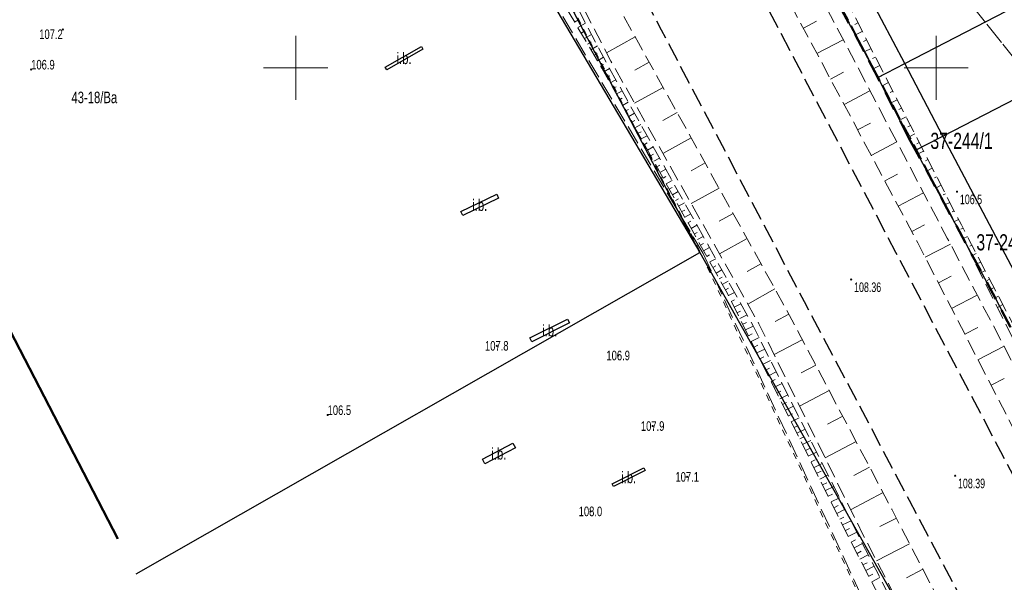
# Model space of a CAD drawing. Header units: metres. Extents: x 7529521 to 7531797, y 5723878 to 5728074.
# Tile 45 of 90: x 7530228 to 7530305, y 5726660 to 5726704. Entities that reach past the tile are written whole.
import ezdxf
from ezdxf.enums import TextEntityAlignment as Align

# ---------------------------------------------------------------- set-up
doc = ezdxf.new("R2010")
doc.units = ezdxf.units.M
for name, pattern in [('2_BUIB12_02', [0]), ('2_KTPL01', [2, 1.5, -0.5]), ('GAO', [2.5, 1.5, -1]), ('GDE', [0]), ('GUK', [2, 1.5, -0.5]), ('GUZ', [1, 0.5, -0.5]), ('L_0_05', [1.75, 1.25, -0.5]), ('L_0_06', [2, 1.5, -0.5]), ('L_0_09', [2.5, 2, -0.5])]:
    doc.linetypes.add(name, pattern=pattern)
doc.layers.get('0').update_dxf_attribs({"color": 252})
for name, color, linetype, lineweight in [('BUIB_E_T_6', 252, 'Continuous', 18), ('BUIB_L_10', 252, '2_BUIB12_02', 25), ('Dzialki', 80, 'GDE', 30), ('jezdnia', 252, 'L_0_06', 18), ('k', 252, 'Continuous', 18), ('Kontury', 252, 'GUK', 18), ('KTPL_L_0', 252, '2_KTPL01', 18), ('Numery_dzialek', 80, 'Continuous', 30), ('Numery_uzytkow', 252, 'Continuous', 9), ('RTPW_T_0', 252, 'Continuous', 15), ('skarpa nieumocniona', 252, 'L_0_05', 18), ('Uzytki', 252, 'GUZ', 18), ('wysokosci_naturalne', 7, 'Continuous', 18), ('wysokosci_sztuczne', 7, 'Continuous', 18)]:
    doc.layers.add(name, color=color, linetype=linetype, lineweight=lineweight)
doc.layers.add('EPGPO_L_0', color=7, linetype='GAO', lineweight=50, true_color=0x940094)
doc.layers.add('zakres', color=7, linetype='L_0_09', lineweight=50, true_color=0xff05ff)
doc.styles.get("Standard").update_dxf_attribs({"font": 'arial.ttf'})

# ---------------------------------------------------------------- blocks, each defined once
blk = doc.blocks.new('2_RTPW01')
at = {"linetype": 'Continuous'}
blk.add_circle((0, 0), 0.045, dxfattribs=at)
blk = doc.blocks.new('RTPW01')
at = {"linetype": 'Continuous', "lineweight": 13}
blk.add_hatch(color=0, dxfattribs=at).paths.add_polyline_path([(0, -0.09, 1), (0, 0.09, 1)])
at = {"color": 0, "linetype": 'Continuous', "lineweight": 13}
blk.add_circle((0, 0), 0.0906, dxfattribs=at)
blk = doc.blocks.new('RTPW02')
at = {"linetype": 'Continuous', "lineweight": 13}
blk.add_hatch(color=0, dxfattribs=at).paths.add_polyline_path([(0, -0.09, 1), (0, 0.09, 1)])
at = {"color": 0, "linetype": 'Continuous', "lineweight": 13}
blk.add_circle((0, 0), 0.0906, dxfattribs=at)

msp = doc.modelspace()

# ---------------------------------------------------------------- linework, layer by layer
at = {"layer": 'BUIB_L_10', "linetype": '2_BUIB12_02'}
for p, q in [((7530256.984, 5726700.055), (7530259.812, 5726701.675)), ((7530259.93, 5726701.468), (7530257.102, 5726699.848)), ((7530259.812, 5726701.675), (7530259.93, 5726701.468)), ((7530257.102, 5726699.848), (7530256.984, 5726700.055)), ((7530262.893, 5726688.783), (7530265.69, 5726690.124)), ((7530265.84, 5726689.812), (7530263.042, 5726688.47)), ((7530265.69, 5726690.124), (7530265.84, 5726689.812)), ((7530263.042, 5726688.47), (7530262.893, 5726688.783)), ((7530268.288, 5726678.92), (7530271.208, 5726680.384)), ((7530271.362, 5726680.078), (7530268.442, 5726678.613)), ((7530271.208, 5726680.384), (7530271.362, 5726680.078)), ((7530268.442, 5726678.613), (7530268.288, 5726678.92)), ((7530264.582, 5726669.432), (7530266.959, 5726670.686)), ((7530266.959, 5726670.686), (7530267.145, 5726670.332)), ((7530267.145, 5726670.332), (7530264.769, 5726669.078)), ((7530264.769, 5726669.078), (7530264.582, 5726669.432)), ((7530274.71, 5726667.521), (7530277.168, 5726668.755)), ((7530277.272, 5726668.549), (7530274.813, 5726667.315)), ((7530277.168, 5726668.755), (7530277.272, 5726668.549)), ((7530274.813, 5726667.315), (7530274.71, 5726667.521))]:
    msp.add_line(p, q, dxfattribs=at)
at = {"layer": 'Dzialki'}
for p, q in [((7530281.54, 5726685.57), (7530254.03, 5726738.21)), ((7530251.35, 5726736.75), (7530281.54, 5726685.57)), ((7530297.54, 5726700.33), (7530340.011, 5726722.365)), ((7530300.52, 5726694.67), (7530343.041, 5726716.605)), ((7530297.54, 5726700.33), (7530294.37, 5726706.34)), ((7530292.24, 5726705.23), (7530294.37, 5726701.28)), ((7530294.37, 5726701.28), (7530295.43, 5726699.24)), ((7530295.43, 5726699.24), (7530297.54, 5726700.33)), ((7530300.52, 5726694.67), (7530297.54, 5726700.33)), ((7530295.43, 5726699.24), (7530297.87, 5726694.52)), ((7530297.87, 5726694.52), (7530298.39, 5726693.57)), ((7530298.39, 5726693.57), (7530300.52, 5726694.67)), ((7530307.83, 5726680.79), (7530300.52, 5726694.67)), ((7530298.39, 5726693.57), (7530304.65, 5726681.94)), ((7530237.538, 5726660.497), (7530281.54, 5726685.57)), ((7530281.54, 5726685.57), (7530299.45, 5726653.82)), ((7530304.65, 5726681.94), (7530305.79, 5726679.74))]:
    msp.add_line(p, q, dxfattribs=at)
at = {"layer": 'EPGPO_L_0', "linetype": 'GAO'}
for p, q in [((7530294.37, 5726701.28), (7530292.24, 5726705.23)), ((7530295.43, 5726699.24), (7530294.37, 5726701.28)), ((7530297.87, 5726694.52), (7530295.43, 5726699.24)), ((7530298.39, 5726693.57), (7530297.87, 5726694.52)), ((7530304.65, 5726681.94), (7530298.39, 5726693.57)), ((7530305.79, 5726679.74), (7530304.65, 5726681.94))]:
    msp.add_line(p, q, dxfattribs=at)
at = {"layer": 'jezdnia', "color": 251, "lineweight": 30, "flags": 128}
for points in [[(7530273.34, 5726731.2), (7530273.98, 5726729.71), (7530277.97, 5726721.55), (7530282.76, 5726712.3), (7530285.81, 5726706.62), (7530296.83, 5726685.61), (7530305.01, 5726670.05), (7530322.33, 5726637.17), (7530331.08, 5726620.54), (7530348.32, 5726587.94), (7530358.27, 5726568.99), (7530369.92, 5726547)], [(7530362.9, 5726543.14), (7530351.32, 5726564.9), (7530341.33, 5726583.89), (7530324.11, 5726616.54), (7530315.27, 5726633.32), (7530297.91, 5726666.21), (7530289.72, 5726681.72), (7530278.56, 5726702.95), (7530273.57, 5726712.37), (7530270.64, 5726717.51), (7530267.96, 5726721.67), (7530264.8, 5726726.56)]]:
    msp.add_lwpolyline(points, dxfattribs=at)
at = {"layer": 'k', "linetype": 'Continuous', "lineweight": 18, "flags": 128}
for points in [[(7530250, 5726697.5), (7530250, 5726702.5)], [(7530300, 5726697.5), (7530300, 5726702.5)], [(7530247.5, 5726700), (7530252.5, 5726700)], [(7530297.5, 5726700), (7530302.5, 5726700)]]:
    msp.add_lwpolyline(points, dxfattribs=at)
at = {"layer": 'Kontury'}
for p, q in [((7530356.2, 5726637.87), (7530280.26, 5726733.12)), ((7530292.24, 5726705.23), (7530294.37, 5726701.28)), ((7530294.37, 5726701.28), (7530295.43, 5726699.24)), ((7530295.43, 5726699.24), (7530297.87, 5726694.52)), ((7530297.87, 5726694.52), (7530298.39, 5726693.57)), ((7530298.39, 5726693.57), (7530304.65, 5726681.94)), ((7530304.65, 5726681.94), (7530305.79, 5726679.74))]:
    msp.add_line(p, q, dxfattribs=at)
at = {"layer": 'KTPL_L_0', "linetype": '2_KTPL01'}
for q in [(7530261.808, 5726719.295), (7530297.29, 5726651.995)]:
    msp.add_line((7530281.796, 5726685.511), q, dxfattribs=at)
at = {"layer": 'skarpa nieumocniona', "color": 252, "lineweight": 18, "flags": 128}
for points in [[(7530280.13, 5726730.38), (7530290.8, 5726709.54), (7530301.96, 5726687.73), (7530309.66, 5726672.95), (7530327.44, 5726639.44), (7530335.44, 5726624.47), (7530353.08, 5726591.44), (7530362.53, 5726572.66), (7530374.91, 5726549.97), (7530361.89, 5726571.88), (7530352.2, 5726590.63), (7530334.93, 5726623.29), (7530326.84, 5726639.02), (7530309.08, 5726672.58), (7530301.71, 5726687.47), (7530290.28, 5726709.16), (7530279.12, 5726729.54), (7530274.45, 5726740.92), (7530275.13, 5726741.62)], [(7530371.44, 5726547.5), (7530359.58, 5726569.81), (7530349.42, 5726588.72), (7530332.29, 5726621.37), (7530323.72, 5726638.05), (7530306.54, 5726670.82), (7530298.56, 5726686.33), (7530287.26, 5726707.54), (7530276.57, 5726728.14), (7530270.87, 5726737.7), (7530273.75, 5726739.2), (7530278.81, 5726729.42), (7530289.35, 5726708.67), (7530300.86, 5726686.7), (7530308.6, 5726671.95), (7530326.04, 5726638.65), (7530334.52, 5726622.72), (7530351.53, 5726590.16), (7530361.22, 5726570.95), (7530373.62, 5726548.22)], [(7530348.05, 5726563.03), (7530336.88, 5726583.35), (7530320.57, 5726613.94), (7530310.93, 5726631.41), (7530294.25, 5726663.61), (7530286.16, 5726680.01), (7530274.6, 5726700.53), (7530265.95, 5726717.2), (7530264.97, 5726719.02), (7530264.37, 5726720.69), (7530265.24, 5726720.99), (7530266.84, 5726719.72), (7530276.75, 5726701.96), (7530288.3, 5726681.13), (7530296.52, 5726665.55), (7530313.45, 5726632.76), (7530322.52, 5726615.66), (7530339.04, 5726584.5), (7530349.75, 5726564.11), (7530361.37, 5726542.41), (7530359.48, 5726541.07)], [(7530359.04, 5726540.86), (7530358.41, 5726540.44), (7530347.45, 5726562.71), (7530330.61, 5726592.27), (7530319.4, 5726613.04), (7530305.6, 5726639.36), (7530293.37, 5726662.92), (7530283.7, 5726682.37), (7530273.9, 5726699.97), (7530263.97, 5726716.79), (7530263.1, 5726718.74), (7530263.45, 5726720.17), (7530264.64, 5726718.86), (7530265.31, 5726717.35), (7530274.29, 5726700.33), (7530285.7, 5726679.86), (7530293.98, 5726663.37), (7530310.41, 5726631.18), (7530320.27, 5726613.8), (7530331.46, 5726592.99), (7530347.76, 5726562.91)]]:
    msp.add_lwpolyline(points, close=True, dxfattribs=at)
at = {"layer": 'skarpa nieumocniona', "color": 252, "linetype": 'Continuous', "lineweight": 18, "flags": 128}
for points in [[(7530271.77, 5726703.571), (7530272.078, 5726703.753)], [(7530289.627, 5726703.094), (7530290.658, 5726703.644)], [(7530272.024, 5726703.14), (7530272.62, 5726703.492)], [(7530272.279, 5726702.709), (7530272.566, 5726702.879)], [(7530293.881, 5726703.518), (7530293.634, 5726703.392)], [(7530294.223, 5726702.851), (7530293.737, 5726702.602)], [(7530272.533, 5726702.279), (7530273.087, 5726702.606)], [(7530276.498, 5726702.411), (7530274.264, 5726701.164)], [(7530290.685, 5726701.108), (7530292.734, 5726702.2)], [(7530294.564, 5726702.183), (7530294.325, 5726702.061)], [(7530272.787, 5726701.848), (7530273.054, 5726702.006)], [(7530273.041, 5726701.418), (7530273.554, 5726701.721)], [(7530294.906, 5726701.515), (7530294.436, 5726701.275)], [(7530273.295, 5726700.987), (7530273.542, 5726701.133)], [(7530273.549, 5726700.557), (7530274.021, 5726700.835)], [(7530295.247, 5726700.847), (7530295.016, 5726700.729)], [(7530273.804, 5726700.126), (7530274.029, 5726700.259)], [(7530274.051, 5726699.692), (7530274.503, 5726699.944)], [(7530277.59, 5726700.444), (7530276.467, 5726699.821)], [(7530295.589, 5726700.18), (7530295.135, 5726699.948)], [(7530274.294, 5726699.255), (7530274.521, 5726699.381)], [(7530274.538, 5726698.818), (7530274.99, 5726699.07)], [(7530291.743, 5726699.123), (7530292.761, 5726699.665)], [(7530295.93, 5726699.512), (7530295.708, 5726699.398)], [(7530274.781, 5726698.381), (7530275.007, 5726698.507)], [(7530275.024, 5726697.944), (7530275.477, 5726698.197)], [(7530278.681, 5726698.476), (7530276.448, 5726697.238)], [(7530292.802, 5726697.137), (7530294.823, 5726698.214)], [(7530296.272, 5726698.844), (7530295.835, 5726698.621)], [(7530296.614, 5726698.177), (7530296.399, 5726698.067)], [(7530275.268, 5726697.508), (7530275.494, 5726697.634)], [(7530296.955, 5726697.509), (7530296.534, 5726697.293)], [(7530275.511, 5726697.071), (7530275.964, 5726697.323)], [(7530275.754, 5726696.634), (7530275.981, 5726696.76)], [(7530297.297, 5726696.841), (7530297.09, 5726696.736)], [(7530275.998, 5726696.197), (7530276.451, 5726696.45)], [(7530276.241, 5726695.76), (7530276.468, 5726695.887)], [(7530279.772, 5726696.508), (7530278.663, 5726695.893)], [(7530297.638, 5726696.173), (7530297.233, 5726695.966)], [(7530276.484, 5726695.324), (7530276.938, 5726695.576)], [(7530293.86, 5726695.152), (7530294.863, 5726695.687)], [(7530297.98, 5726695.506), (7530297.781, 5726695.404)], [(7530276.727, 5726694.887), (7530276.955, 5726695.013)], [(7530276.971, 5726694.45), (7530277.425, 5726694.703)], [(7530280.863, 5726694.54), (7530278.658, 5726693.318)], [(7530298.321, 5726694.838), (7530297.933, 5726694.639)], [(7530277.214, 5726694.013), (7530277.441, 5726694.14)], [(7530277.457, 5726693.576), (7530277.912, 5726693.83)], [(7530294.918, 5726693.166), (7530296.911, 5726694.228)], [(7530298.663, 5726694.17), (7530298.473, 5726694.073)], [(7530277.701, 5726693.14), (7530277.928, 5726693.266)], [(7530277.944, 5726692.703), (7530278.399, 5726692.956)], [(7530299.005, 5726693.503), (7530298.632, 5726693.312)], [(7530299.346, 5726692.835), (7530299.164, 5726692.742)], [(7530278.187, 5726692.266), (7530278.415, 5726692.393)], [(7530278.431, 5726691.829), (7530278.886, 5726692.083)], [(7530281.954, 5726692.573), (7530280.858, 5726691.965)], [(7530299.688, 5726692.167), (7530299.331, 5726691.985)], [(7530278.674, 5726691.392), (7530278.902, 5726691.519)], [(7530295.977, 5726691.181), (7530296.966, 5726691.708)], [(7530300.029, 5726691.5), (7530299.855, 5726691.41)], [(7530278.917, 5726690.956), (7530279.373, 5726691.209)], [(7530279.161, 5726690.519), (7530279.389, 5726690.646)], [(7530283.045, 5726690.605), (7530280.868, 5726689.398)], [(7530300.371, 5726690.832), (7530300.031, 5726690.658)], [(7530279.404, 5726690.082), (7530279.86, 5726690.336)], [(7530279.647, 5726689.645), (7530279.875, 5726689.772)], [(7530297.035, 5726689.195), (7530299, 5726690.242)], [(7530300.712, 5726690.164), (7530300.546, 5726690.079)], [(7530279.891, 5726689.208), (7530280.347, 5726689.463)], [(7530301.054, 5726689.496), (7530300.73, 5726689.331)], [(7530280.134, 5726688.771), (7530280.362, 5726688.899)], [(7530280.377, 5726688.335), (7530280.834, 5726688.589)], [(7530284.136, 5726688.637), (7530283.054, 5726688.037)], [(7530301.396, 5726688.829), (7530301.238, 5726688.748)], [(7530280.621, 5726687.898), (7530280.849, 5726688.025)], [(7530280.864, 5726687.461), (7530281.321, 5726687.716)], [(7530298.093, 5726687.21), (7530299.069, 5726687.729)], [(7530301.737, 5726688.161), (7530301.429, 5726688.004)], [(7530302.08, 5726687.494), (7530301.929, 5726687.415)], [(7530281.107, 5726687.024), (7530281.336, 5726687.152)], [(7530281.351, 5726686.587), (7530281.808, 5726686.842)], [(7530285.227, 5726686.669), (7530283.078, 5726685.478)], [(7530302.427, 5726686.829), (7530302.11, 5726686.664)], [(7530281.594, 5726686.151), (7530281.823, 5726686.278)], [(7530281.837, 5726685.714), (7530282.295, 5726685.969)], [(7530299.136, 5726685.216), (7530301.104, 5726686.228)], [(7530302.774, 5726686.164), (7530302.608, 5726686.078)], [(7530282.081, 5726685.277), (7530282.31, 5726685.405)], [(7530303.12, 5726685.499), (7530302.776, 5726685.319)], [(7530282.324, 5726684.84), (7530282.782, 5726685.095)], [(7530282.567, 5726684.403), (7530282.796, 5726684.531)], [(7530286.318, 5726684.701), (7530285.25, 5726684.109)], [(7530303.467, 5726684.834), (7530303.288, 5726684.74)], [(7530282.811, 5726683.967), (7530283.269, 5726684.222)], [(7530283.054, 5726683.53), (7530283.283, 5726683.658)], [(7530300.165, 5726683.215), (7530301.157, 5726683.725)], [(7530303.813, 5726684.169), (7530303.441, 5726683.975)], [(7530283.297, 5726683.093), (7530283.756, 5726683.349)], [(7530304.16, 5726683.504), (7530303.967, 5726683.403)], [(7530304.507, 5726682.838), (7530304.107, 5726682.63)], [(7530283.54, 5726682.656), (7530283.77, 5726682.784)], [(7530283.777, 5726682.216), (7530284.255, 5726682.454)], [(7530287.409, 5726682.734), (7530285.287, 5726681.557)], [(7530301.194, 5726681.214), (7530303.196, 5726682.244)], [(7530304.853, 5726682.173), (7530304.646, 5726682.066)], [(7530283.999, 5726681.768), (7530284.249, 5726681.892)], [(7530284.222, 5726681.32), (7530284.742, 5726681.579)], [(7530305.2, 5726681.508), (7530304.773, 5726681.286)], [(7530284.445, 5726680.873), (7530284.715, 5726681.007)], [(7530284.667, 5726680.425), (7530285.23, 5726680.705)], [(7530288.492, 5726680.762), (7530287.42, 5726680.195)], [(7530284.89, 5726679.977), (7530285.182, 5726680.123)], [(7530285.113, 5726679.53), (7530285.716, 5726679.83)], [(7530302.224, 5726679.213), (7530303.233, 5726679.733)], [(7530285.336, 5726679.082), (7530285.638, 5726679.233)], [(7530285.558, 5726678.634), (7530286.165, 5726678.936)], [(7530285.781, 5726678.187), (7530286.085, 5726678.338)], [(7530289.543, 5726678.772), (7530287.343, 5726677.61)], [(7530303.253, 5726677.213), (7530305.288, 5726678.26)], [(7530286.004, 5726677.739), (7530286.614, 5726678.043)], [(7530286.226, 5726677.291), (7530286.532, 5726677.444)], [(7530286.449, 5726676.844), (7530287.062, 5726677.149)], [(7530290.594, 5726676.782), (7530289.466, 5726676.187)], [(7530286.672, 5726676.396), (7530286.979, 5726676.549)], [(7530286.895, 5726675.948), (7530287.511, 5726676.255)], [(7530287.117, 5726675.501), (7530287.426, 5726675.655)], [(7530287.34, 5726675.053), (7530287.96, 5726675.362)], [(7530304.282, 5726675.212), (7530305.308, 5726675.74)], [(7530287.563, 5726674.605), (7530287.873, 5726674.76)], [(7530287.785, 5726674.158), (7530288.409, 5726674.468)], [(7530291.644, 5726674.793), (7530289.334, 5726673.573)], [(7530288.008, 5726673.71), (7530288.321, 5726673.866)], [(7530288.231, 5726673.262), (7530288.857, 5726673.574)], [(7530288.454, 5726672.815), (7530288.768, 5726672.971)], [(7530288.676, 5726672.367), (7530289.306, 5726672.68)], [(7530288.899, 5726671.919), (7530289.215, 5726672.077)], [(7530292.695, 5726672.803), (7530291.513, 5726672.179)], [(7530289.122, 5726671.472), (7530289.755, 5726671.787)], [(7530289.344, 5726671.024), (7530289.662, 5726671.182)], [(7530289.567, 5726670.577), (7530290.204, 5726670.893)], [(7530293.746, 5726670.814), (7530291.326, 5726669.536)], [(7530289.79, 5726670.129), (7530290.109, 5726670.288)], [(7530290.012, 5726669.681), (7530290.652, 5726669.999)], [(7530290.235, 5726669.234), (7530290.556, 5726669.393)], [(7530290.458, 5726668.786), (7530291.101, 5726669.106)], [(7530290.681, 5726668.338), (7530291.003, 5726668.499)], [(7530290.903, 5726667.891), (7530291.55, 5726668.212)], [(7530294.797, 5726668.824), (7530293.559, 5726668.171)], [(7530291.126, 5726667.443), (7530291.45, 5726667.604)], [(7530291.349, 5726666.995), (7530291.998, 5726667.318)], [(7530291.571, 5726666.548), (7530291.897, 5726666.71)], [(7530295.847, 5726666.835), (7530293.317, 5726665.498)], [(7530291.794, 5726666.1), (7530292.447, 5726666.425)], [(7530292.017, 5726665.652), (7530292.344, 5726665.815)], [(7530292.24, 5726665.205), (7530292.896, 5726665.531)], [(7530292.462, 5726664.757), (7530292.791, 5726664.921)], [(7530292.685, 5726664.309), (7530293.345, 5726664.637)], [(7530296.891, 5726664.841), (7530295.597, 5726664.173)], [(7530292.908, 5726663.862), (7530293.238, 5726664.026)], [(7530293.13, 5726663.414), (7530293.793, 5726663.744)], [(7530293.353, 5726662.966), (7530293.686, 5726663.132)], [(7530293.583, 5726662.522), (7530294.24, 5726662.863)], [(7530297.923, 5726662.842), (7530295.337, 5726661.507)], [(7530293.813, 5726662.078), (7530294.14, 5726662.248)], [(7530294.043, 5726661.634), (7530294.694, 5726661.972)], [(7530294.274, 5726661.191), (7530294.598, 5726661.359)], [(7530294.504, 5726660.747), (7530295.149, 5726661.082)], [(7530298.955, 5726660.843), (7530297.664, 5726660.176)], [(7530294.734, 5726660.303), (7530295.055, 5726660.47)], [(7530294.964, 5726659.859), (7530295.604, 5726660.191)]]:
    msp.add_lwpolyline(points, dxfattribs=at)
at = {"layer": 'Uzytki'}
for p, q in [((7530281.53, 5726685.74), (7530254.03, 5726738.21)), ((7530280.26, 5726733.12), (7530356.2, 5726637.87)), ((7530294.37, 5726701.28), (7530292.24, 5726705.23)), ((7530295.43, 5726699.24), (7530294.37, 5726701.28)), ((7530297.87, 5726694.52), (7530295.43, 5726699.24)), ((7530298.39, 5726693.57), (7530297.87, 5726694.52)), ((7530304.65, 5726681.94), (7530298.39, 5726693.57)), ((7530297.03, 5726652.22), (7530281.53, 5726685.74)), ((7530305.79, 5726679.74), (7530304.65, 5726681.94))]:
    msp.add_line(p, q, dxfattribs=at)
at = {"layer": 'wysokosci_naturalne', "color": 252}
msp.add_point((7530301.62, 5726690.33), dxfattribs=at)
at = {"layer": 'wysokosci_sztuczne', "color": 252}
for p in [(7530293.36, 5726683.47), (7530301.47, 5726668.15)]:
    msp.add_point(p, dxfattribs=at)
at = {"layer": 'zakres', "color": 210, "lineweight": 50, "ltscale": 10}
msp.add_lwpolyline([(7530784, 5725633.1), (7530631.12, 5725917.71), (7530520.29, 5726128.05), (7530407.59, 5726332.04), (7530406.94, 5726333.26), (7530316.66, 5726507.85), (7530152.66, 5726824.25), (7529893.98, 5727312.41)], dxfattribs=at)

# ---------------------------------------------------------------- block references
at = {"layer": 'RTPW_T_0'}
for p in [(7530231.82, 5726703), (7530229.356, 5726699.871), (7530252.492, 5726672.893)]:
    msp.add_blockref('2_RTPW01', p, dxfattribs=at)
at = {"layer": 'RTPW_T_0', "rotation": 0.07001308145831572}
for p in [(7530265.692, 5726678.295), (7530275.171, 5726677.539), (7530277.863, 5726672.03), (7530280.56, 5726668.06), (7530273.007, 5726665.366)]:
    msp.add_blockref('2_RTPW01', p, dxfattribs=at)
at = {"layer": 'wysokosci_naturalne', "color": 252, "linetype": 'Continuous', "xscale": 0.5, "yscale": 0.5, "zscale": 0.5}
msp.add_blockref('RTPW01', (7530301.62, 5726690.33), dxfattribs=at)
at = {"layer": 'wysokosci_sztuczne', "color": 252, "linetype": 'Continuous', "xscale": 0.5, "yscale": 0.5, "zscale": 0.5}
for p in [(7530293.36, 5726683.47), (7530301.47, 5726668.15)]:
    msp.add_blockref('RTPW02', p, dxfattribs=at)

# ---------------------------------------------------------------- texts
at = {"layer": 'BUIB_E_T_6', "width": 0.7}
for p in [(7530258.457, 5726700.761), (7530264.366, 5726689.297), (7530269.825, 5726679.499), (7530265.864, 5726669.882), (7530275.991, 5726668.035)]:
    msp.add_text('i.b.', height=0.9, dxfattribs=at).set_placement(p, align=Align.MIDDLE)
at = {"layer": 'Numery_dzialek', "width": 0.7}
for s, p in [('37-244/1', (7530299.54, 5726694.93)), ('37-246/1', (7530303.13, 5726687.01))]:
    msp.add_text(s, height=1.26, dxfattribs=at).set_placement(p, align=Align.TOP_LEFT)
at = {"layer": 'Numery_uzytkow', "width": 0.7}
msp.add_text('43-18/Ba', height=0.9, dxfattribs=at).set_placement((7530232.498, 5726698.142), align=Align.TOP_LEFT)
at = {"layer": 'RTPW_T_0', "width": 0.7}
msp.add_text('107.2', height=0.75, dxfattribs=at).set_placement((7530231.82, 5726703), align=Align.TOP_RIGHT)
for s, p in [('106.9', (7530229.356, 5726699.871)), ('106.5', (7530252.492, 5726672.893))]:
    msp.add_text(s, height=0.75, dxfattribs=at).set_placement(p)
for s, p in [('107.8', (7530265.692, 5726678.295)), ('106.9', (7530275.171, 5726677.539)), ('107.9', (7530277.863, 5726672.03)), ('107.1', (7530280.56, 5726668.06)), ('108.0', (7530273.007, 5726665.366))]:
    msp.add_text(s, height=0.75, rotation=0.07001, dxfattribs=at).set_placement(p, align=Align.MIDDLE)
at = {"layer": 'wysokosci_naturalne', "color": 252, "lineweight": 15, "width": 0.66}
msp.add_text('106.5', height=0.75, dxfattribs=at).set_placement((7530301.845, 5726689.355))
at = {"layer": 'wysokosci_sztuczne', "color": 252, "lineweight": 15, "width": 0.66}
for s, p in [('108.36', (7530293.585, 5726682.495)), ('108.39', (7530301.695, 5726667.175))]:
    msp.add_text(s, height=0.75, dxfattribs=at).set_placement(p)

doc.saveas('drawing.dxf')
